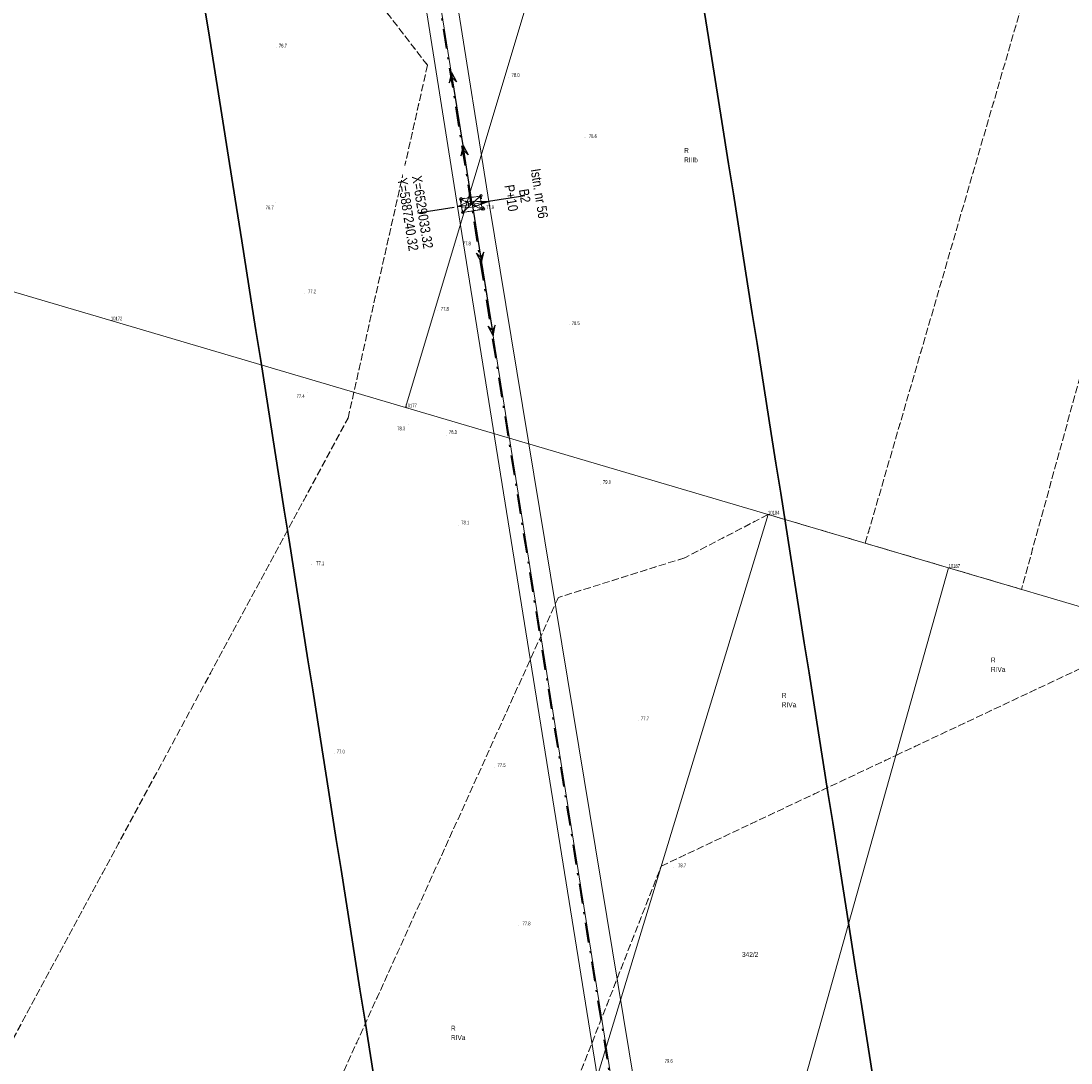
# Model space of a CAD drawing. Header units: metres. Extents: x 6524698 to 6533081, y 5883213 to 5896811.
# Tile 30 of 167: x 6528942 to 6529155, y 5887066 to 5887278. Entities that reach past the tile are written whole.
import ezdxf
from ezdxf.enums import TextEntityAlignment as Align

# ---------------------------------------------------------------- set-up
doc = ezdxf.new("R2010")
doc.units = ezdxf.units.M
doc.header["$MEASUREMENT"] = 0
for name, pattern in [('DASHDOT', [4, 2, -0.9, 0.2, -0.9]), ('mapa zasadnicza$0$219-500', [0]), ('mapa zasadnicza$0$egkk-500', [2, 1.5, -0.5]), ('mapa zasadnicza$0$egug-500', [1, 0.5, -0.5]), ('mapa zasadnicza$0$suep_wn_500', [0]), ('mapa zasadnicza$0$supp_500', [1, 0.5, -0.5])]:
    doc.linetypes.add(name, pattern=pattern)
doc.layers.get('0').update_dxf_attribs({"lineweight": 0})
doc.layers.add('@pomocnicza', color=3, linetype='Continuous', plot=False)
for name, color, linetype, lineweight in [('@Proj. słupy - blok', 1, 'Continuous', 15), ('@Proj. słupy - XY', 1, 'Continuous', 0), ('_trasa_os', 1, 'DASHDOT', 30), ('Sections span lengths and Marker Balls Plan', 7, 'Continuous', 0)]:
    doc.layers.add(name, color=color, linetype=linetype, lineweight=lineweight)
for name, color, linetype in [('@Proj. słupy - seria', 1, 'Continuous'), ('@Proj. słupy - wys.', 1, 'Continuous'), ('mapa zasadnicza$0$000 Inne (niezydentyfikowane)', 7, 'Continuous'), ('mapa zasadnicza$0$203-punkt graniczny', 7, 'Continuous'), ('mapa zasadnicza$0$203-punkt graniczny-Atr103', 7, 'Continuous'), ('mapa zasadnicza$0$203-punkt graniczny-Atr104', 7, 'Continuous'), ('mapa zasadnicza$0$209-oznaczenie konturu klasyfikacyjnego', 7, 'Continuous'), ('mapa zasadnicza$0$210-oznaczenie konturu użytku gruntowego', 7, 'Continuous'), ('mapa zasadnicza$0$211-numer działki ewidencyjnej', 7, 'Continuous'), ('mapa zasadnicza$0$217-kontur klasyfikacyjny', 7, 'Continuous'), ('mapa zasadnicza$0$218-kontur użytku gruntowego', 7, 'Continuous'), ('mapa zasadnicza$0$219-działka ewidencyjna', 7, 'Continuous'), ('mapa zasadnicza$0$pikieta naturalna', 7, 'Continuous'), ('mapa zasadnicza$0$pikieta naturalna-Atr2', 7, 'Continuous'), ('mapa zasadnicza$0$przewód elektroenergetyczny wysokiego napięcia', 7, 'Continuous'), ('mapa zasadnicza$0$słup przewodów napowietrznych', 7, 'Continuous')]:
    doc.layers.add(name, color=color, linetype=linetype)
doc.styles.add('mapa zasadnicza$0$STANDARD', font='Working1250', dxfattribs={"width": 0.75})
doc.styles.add('Opis', font='ARIALN.TTF')

# ---------------------------------------------------------------- blocks, each defined once
blk = doc.blocks.new('mapa zasadnicza$0$203')
at = {"linetype": 'Continuous', "lineweight": 0}
h = blk.add_hatch(color=0, dxfattribs=at)
edge = h.paths.add_edge_path()
edge.add_arc((0, 0), 0.045, 0, 360)
blk = doc.blocks.new('mapa zasadnicza$0$PW01')
at = {"linetype": 'Continuous', "lineweight": 13}
h = blk.add_hatch(color=0, dxfattribs=at)
edge = h.paths.add_edge_path()
edge.add_arc((0, 0), 0.045, 0, 360)
blk = doc.blocks.new('mapa zasadnicza$0$SM05')
at = {"color": 0, "linetype": 'Continuous', "lineweight": 13}
blk.add_circle((0, 0), 0.25, dxfattribs=at)
blk = doc.blocks.new('mapa zasadnicza$0$SUEP3')
at = {"color": 0, "linetype": 'Continuous'}
for p, q in [((0, 0), (12.003, 0)), ((12.003, 0), (10.003, 0.75)), ((10.003, 0.75), (11.003, 0)), ((12.003, 0), (10.003, -0.75)), ((11.003, 0), (10.003, -0.75)), ((12.003, 0), (27.003, 0)), ((27.003, 0), (25.003, 0.75)), ((25.003, 0.75), (26.003, 0)), ((27.003, 0), (25.003, -0.75)), ((26.003, 0), (25.003, -0.75))]:
    blk.add_line(p, q, dxfattribs=at)
blk = doc.blocks.new('*U2335')
at = {"layer": '@Proj. słupy - blok', "color": 0}
for points in [[(-0.48, -0.66), (-2.77, -0.44), (-0.66, 0.48)], [(0, 0), (-2.77, -0.44)], [(2.24, -1.03), (-2.24, 1.03), (-1.81, -1.67), (1.81, 1.67)], [(0, 0), (2.77, 0.44), (3.56, 0.57)], [(2.77, 0.44), (0.66, -0.48), (0.48, 0.66), (2.77, 0.44)], [(3.56, 0.57), (0.48, 0.66), (0.66, -0.48), (3.56, 0.57)]]:
    blk.add_lwpolyline(points, dxfattribs=at)
for points in [[(1.81, 1.67), (-2.24, 1.03), (-1.81, -1.67), (2.24, -1.03)], [(0.66, -0.48), (0.48, 0.66), (-0.66, 0.48), (-0.48, -0.66)]]:
    blk.add_lwpolyline(points, close=True, dxfattribs=at)
for centre, radius in [((-2.24, 1.03), 0.15), ((1.81, 1.67), 0.15), ((2.77, 0.44), 0.05), ((3.56, 0.57), 0.05), ((-2.77, -0.44), 0.05), ((-1.81, -1.67), 0.15), ((2.24, -1.03), 0.15)]:
    blk.add_circle(centre, radius, dxfattribs=at)
at = {"layer": '@Proj. słupy - seria', "color": 0, "insert": (10.86, 1.73), "char_height": 2, "attachment_point": 5, "rotation": 279.0387, "style": 'Opis', "bg_fill": 3, "box_fill_scale": 2.5, "bg_fill_color": 256, "bg_fill_transparency": 0}
blk.add_mtext_dynamic_manual_height_columns('B2', width=7, gutter_width=12.5, heights=[2.21], dxfattribs=at)
at = {"layer": '@Proj. słupy - XY', "color": 0, "linetype": 'Continuous', "insert": (-11.36, -1.81), "char_height": 2.5, "attachment_point": 5, "rotation": 279.0387, "style": 'Opis', "bg_fill": 3, "box_fill_scale": 1, "bg_fill_color": 256, "bg_fill_transparency": 0}
blk.add_mtext_dynamic_manual_height_columns('\\P', width=19.7098, gutter_width=5.34, heights=[5.63], dxfattribs=at)
at = {"layer": '@pomocnicza'}
for p, q in [((10.86, 1.73), (3.46, 0.55)), ((-10.86, -1.73), (-3.46, -0.55))]:
    blk.add_line(p, q, dxfattribs=at)
at = {"layer": '@Proj. słupy - seria', "color": 0, "style": 'Opis'}
blk.add_attdef('STAN', text='', height=2, rotation=279.0387, dxfattribs=at).set_placement((13.83, 2.2), align=Align.MIDDLE_CENTER)
at = {"layer": '@Proj. słupy - wys.', "color": 0, "insert": (8.1, 1.29), "char_height": 2, "attachment_point": 5, "rotation": 279.0387, "style": 'Opis'}
blk.add_mtext_dynamic_manual_height_columns('P+10', width=5.2482, gutter_width=12.5, heights=[-2.04], dxfattribs=at)
at = {"layer": '@Proj. słupy - XY', "color": 0, "linetype": 'Continuous', "style": 'Opis'}
for tag, p in [('Y', (-12.84, -2.04)), ('X', (-9.88, -1.57))]:
    blk.add_attdef(tag, text='', height=2, rotation=279.0387, dxfattribs=at).set_placement(p, align=Align.MIDDLE_CENTER)

msp = doc.modelspace()

# ---------------------------------------------------------------- linework, layer by layer
at = {"layer": '_trasa_os', "linetype": 'DASHDOT', "ltscale": 2}
msp.add_lwpolyline([(6529644.25, 5886257.506), (6529433.531, 5886354.176), (6529239.51, 5886504.082), (6529019.862, 5886673.787), (6529068.099, 5886815.315), (6529070.952, 5887003.68), (6529033.32, 5887240.317), (6528980.372, 5887573.115), (6528926.767, 5887910.52), (6528871.358, 5888257.413), (6528824.236, 5888552.869), (6528805.439, 5888820.887), (6528782.648, 5889143.114), (6528759.048, 5889475.999)], dxfattribs=at)
at = {"layer": 'mapa zasadnicza$0$000 Inne (niezydentyfikowane)', "color": 7, "linetype": 'Continuous', "lineweight": 35, "flags": 128}
for points in [[(6529013.613, 5887062.863), (6529012.654, 5887068.936), (6529011.695, 5887075.01), (6529010.736, 5887081.083), (6529009.777, 5887087.157), (6529008.818, 5887093.231), (6529007.859, 5887099.304), (6529006.9, 5887105.378), (6529005.941, 5887111.451), (6529004.982, 5887117.525), (6529004.023, 5887123.598), (6529003.064, 5887129.672), (6529002.105, 5887135.745), (6529001.146, 5887141.819), (6529000.187, 5887147.893), (6528999.228, 5887153.966), (6528998.269, 5887160.04), (6528997.31, 5887166.113), (6528996.351, 5887172.187), (6528995.392, 5887178.26), (6528994.433, 5887184.334), (6528993.474, 5887190.407), (6528992.515, 5887196.481), (6528991.556, 5887202.555), (6528990.597, 5887208.628), (6528989.638, 5887214.702), (6528988.679, 5887220.775), (6528987.72, 5887226.849), (6528986.766, 5887232.888), (6528985.412, 5887241.386), (6528984.053, 5887249.917), (6528982.693, 5887258.449), (6528981.334, 5887266.981), (6528979.975, 5887275.513), (6528978.615, 5887284.045)], [(6529080.088, 5887282.715), (6529081.448, 5887274.184), (6529082.807, 5887265.652), (6529084.166, 5887257.12), (6529085.531, 5887248.554), (6529086.496, 5887242.446), (6529087.455, 5887236.372), (6529088.414, 5887230.299), (6529089.373, 5887224.225), (6529090.332, 5887218.151), (6529091.291, 5887212.078), (6529092.25, 5887206.004), (6529093.209, 5887199.931), (6529094.168, 5887193.857), (6529095.127, 5887187.784), (6529096.086, 5887181.71), (6529097.045, 5887175.636), (6529098.004, 5887169.563), (6529098.963, 5887163.489), (6529099.922, 5887157.416), (6529100.881, 5887151.342), (6529101.84, 5887145.269), (6529102.799, 5887139.195), (6529103.758, 5887133.122), (6529104.717, 5887127.048), (6529105.676, 5887120.974), (6529106.635, 5887114.901), (6529107.594, 5887108.827), (6529108.553, 5887102.754), (6529109.512, 5887096.68), (6529110.471, 5887090.607), (6529111.43, 5887084.533), (6529112.389, 5887078.46), (6529113.348, 5887072.386), (6529114.307, 5887066.312), (6529115.266, 5887060.239)]]:
    msp.add_lwpolyline(points, dxfattribs=at)
at = {"layer": 'mapa zasadnicza$0$217-kontur klasyfikacyjny', "color": 92, "linetype": 'mapa zasadnicza$0$egkk-500', "lineweight": 18, "flags": 128}
for points in [[(6529024.44, 5887268.54), (6528945.52, 5887370.64)], [(6529113.24, 5887171.57), (6529153.41, 5887309.61)], [(6529008.31, 5887196.92), (6529024.44, 5887268.54)], [(6529157.89, 5887209.24), (6529144.94, 5887162.2)], [(6528938.42, 5887067.42), (6529008.31, 5887196.92)], [(6529093.53, 5887177.39), (6529076.62, 5887168.61)], [(6529113.24, 5887171.57), (6529093.53, 5887177.39)], [(6529130.15, 5887166.57), (6529113.24, 5887171.57)], [(6529076.62, 5887168.61), (6529050.98, 5887160.55)], [(6529144.94, 5887162.2), (6529130.15, 5887166.57)], [(6529050.98, 5887160.55), (6528991.5, 5887029.22)], [(6529119.46, 5887128.51), (6529156.56, 5887145.99)], [(6529071.84, 5887106.04), (6529119.46, 5887128.51)], [(6529036.67, 5887016.2), (6529071.84, 5887106.04)]]:
    msp.add_lwpolyline(points, dxfattribs=at)
at = {"layer": 'mapa zasadnicza$0$218-kontur użytku gruntowego', "color": 3, "linetype": 'mapa zasadnicza$0$egug-500', "lineweight": 18, "flags": 128}
for points in [[(6529024.44, 5887268.54), (6528945.52, 5887370.64)], [(6529113.24, 5887171.57), (6529153.41, 5887309.61)], [(6529008.31, 5887196.92), (6529024.44, 5887268.54)], [(6529157.89, 5887209.24), (6529144.94, 5887162.2)], [(6528938.42, 5887067.42), (6529008.31, 5887196.92)], [(6529093.53, 5887177.39), (6529076.62, 5887168.61)], [(6529113.24, 5887171.57), (6529093.53, 5887177.39)], [(6529130.15, 5887166.57), (6529113.24, 5887171.57)], [(6529076.62, 5887168.61), (6529050.98, 5887160.55)], [(6529144.94, 5887162.2), (6529130.15, 5887166.57)], [(6529050.98, 5887160.55), (6528991.5, 5887029.22)], [(6529119.46, 5887128.51), (6529156.56, 5887145.99)], [(6529071.84, 5887106.04), (6529119.46, 5887128.51)], [(6529036.67, 5887016.2), (6529071.84, 5887106.04)]]:
    msp.add_lwpolyline(points, dxfattribs=at)
at = {"layer": 'mapa zasadnicza$0$219-działka ewidencyjna', "color": 7, "linetype": 'mapa zasadnicza$0$219-500', "lineweight": 18, "flags": 128}
for points in [[(6529019.95, 5887199.13), (6529061.34, 5887337.05)], [(6528864.26, 5887245), (6528960.2, 5887216.78)], [(6528960.2, 5887216.78), (6529019.95, 5887199.13)], [(6529019.95, 5887199.13), (6529093.53, 5887177.39)], [(6529043.91, 5887014.16), (6529093.53, 5887177.39)], [(6529093.53, 5887177.39), (6529130.15, 5887166.57)], [(6529084.16, 5887002.79), (6529130.15, 5887166.57)], [(6529299.5, 5887116.54), (6529130.15, 5887166.57)]]:
    msp.add_lwpolyline(points, dxfattribs=at)
at = {"layer": 'mapa zasadnicza$0$przewód elektroenergetyczny wysokiego napięcia', "color": 1, "linetype": 'mapa zasadnicza$0$suep_wn_500', "lineweight": 18, "flags": 128}
for points in [[(6528980.5, 5887573.18), (6529033.53, 5887240.39)], [(6529033.53, 5887240.39), (6529071.09, 5887003.91)]]:
    msp.add_lwpolyline(points, dxfattribs=at)
at = {"layer": 'mapa zasadnicza$0$słup przewodów napowietrznych', "color": 7, "linetype": 'mapa zasadnicza$0$supp_500', "lineweight": 18, "flags": 128}
for points in [[(6529031.63, 5887238.71), (6529031.25, 5887241.45), (6529035.3, 5887242.06), (6529035.8, 5887239.4)], [(6529031.25, 5887241.45), (6529035.8, 5887239.4)], [(6529031.63, 5887238.71), (6529035.3, 5887242.06)], [(6529031.63, 5887238.71), (6529035.8, 5887239.4)]]:
    msp.add_lwpolyline(points, dxfattribs=at)

# ---------------------------------------------------------------- block references
at = {"layer": 'mapa zasadnicza$0$203-punkt graniczny', "color": 7, "linetype": 'Continuous', "lineweight": 18}
for p in [(6528960.2, 5887216.78), (6529019.95, 5887199.13), (6529093.53, 5887177.39), (6529130.15, 5887166.57)]:
    msp.add_blockref('mapa zasadnicza$0$203', p, dxfattribs=at)
at = {"layer": 'mapa zasadnicza$0$pikieta naturalna', "color": 7, "linetype": 'Continuous', "lineweight": 13}
for p, rotation in [((6528993.85, 5887272.23), 0.014), ((6529040.92, 5887266.15), 359.944), ((6529056.39, 5887253.81), 0.011), ((6528993.67, 5887240.67), 0.061), ((6529035.8, 5887239.4), 359.799), ((6529030.88, 5887231.93), 359.925), ((6528999.48, 5887222.28), 359.98), ((6529026.44, 5887218.79), 359.922), ((6529053.34, 5887215.84), 359.936), ((6529000.04, 5887202.16), 359.875), ((6529020.65, 5887195.57), 0.143), ((6529028.31, 5887193.4), 0.011), ((6529059.54, 5887183.53), 359.8380000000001), ((6529030.64, 5887175.23), 0.04399999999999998), ((6529000.88, 5887167.18), 0.05300000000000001), ((6529067.2, 5887135.57), 359.983), ((6529005.49, 5887128.91), 359.956), ((6529038.01, 5887126.13), 359.954), ((6529074.41, 5887105.79), 359.764), ((6529042.94, 5887094.05), 359.924)]:
    msp.add_blockref('mapa zasadnicza$0$PW01', p, dxfattribs=dict(at, rotation=rotation))
at = {"layer": 'mapa zasadnicza$0$przewód elektroenergetyczny wysokiego napięcia', "color": 1, "linetype": 'Continuous', "lineweight": 18}
for rotation in [99.054, 279.025]:
    msp.add_blockref('mapa zasadnicza$0$SUEP3', (6529033.53, 5887240.39), dxfattribs=dict(at, rotation=rotation))
at = {"layer": 'mapa zasadnicza$0$słup przewodów napowietrznych', "color": 7, "linetype": 'Continuous', "lineweight": 18}
for p in [(6529031.25, 5887241.45), (6529035.3, 5887242.06), (6529031.63, 5887238.71), (6529035.8, 5887239.4)]:
    msp.add_blockref('mapa zasadnicza$0$SM05', p, dxfattribs=at)

# ---------------------------------------------------------------- texts
at = {"layer": 'mapa zasadnicza$0$203-punkt graniczny-Atr103', "color": 7, "style": 'mapa zasadnicza$0$STANDARD', "width": 0.667}
for s, p in [('10172', (6528960.2, 5887216.78)), ('10177', (6529019.95, 5887199.13)), ('10187', (6529130.15, 5887166.57))]:
    msp.add_text(s, height=0.75, dxfattribs=at).set_placement(p)
at = {"layer": 'mapa zasadnicza$0$203-punkt graniczny-Atr104', "color": 7, "style": 'mapa zasadnicza$0$STANDARD', "width": 0.667}
msp.add_text('10184', height=0.75, dxfattribs=at).set_placement((6529093.53, 5887177.39))
at = {"layer": 'mapa zasadnicza$0$209-oznaczenie konturu klasyfikacyjnego', "color": 3, "linetype": 'Continuous', "lineweight": 18, "style": 'mapa zasadnicza$0$STANDARD', "width": 0.79}
for s, p in [('RIIIb', (6529076.49, 5887249.84)), ('RIVa', (6529138.74, 5887146.47)), ('RIVa', (6529096.31, 5887139.29)), ('RIVa', (6529029.2, 5887071.77))]:
    msp.add_text(s, height=1, dxfattribs=at).set_placement(p, align=Align.TOP_LEFT)
at = {"layer": 'mapa zasadnicza$0$210-oznaczenie konturu użytku gruntowego', "color": 3, "linetype": 'Continuous', "lineweight": 18, "style": 'mapa zasadnicza$0$STANDARD', "width": 0.79}
for p in [(6529076.49, 5887250.74), (6529138.74, 5887147.37), (6529096.31, 5887140.19), (6529029.2, 5887072.67)]:
    msp.add_text('R', height=1, dxfattribs=at).set_placement(p)
at = {"layer": 'mapa zasadnicza$0$211-numer działki ewidencyjnej', "color": 7, "linetype": 'Continuous', "lineweight": 18, "style": 'mapa zasadnicza$0$STANDARD', "width": 0.79}
msp.add_text('342/2', height=1, dxfattribs=at).set_placement((6529088.25, 5887087.64))
at = {"layer": 'mapa zasadnicza$0$pikieta naturalna-Atr2', "color": 7, "style": 'mapa zasadnicza$0$STANDARD', "width": 0.667}
for s, p in [('76.7', (6528994.29, 5887272.14)), ('78.0', (6529041.5, 5887266.18)), ('78.6', (6529057.17, 5887253.76)), ('76.7', (6528991.61, 5887239.31)), ('77.9', (6529036.33, 5887239.36)), ('77.8', (6529031.6, 5887232)), ('77.2', (6529000.2, 5887222.27)), ('77.8', (6529027.14, 5887218.74)), ('78.5', (6529053.7, 5887215.83)), ('77.4', (6528997.89, 5887201.05)), ('78.3', (6529018.3, 5887194.47)), ('78.3', (6529028.77, 5887193.75)), ('79.0', (6529060.03, 5887183.61)), ('78.1', (6529031.29, 5887175.38)), ('77.1', (6529001.86, 5887167.11)), ('77.7', (6529067.73, 5887135.62)), ('77.0', (6529006.03, 5887128.91)), ('77.5', (6529038.65, 5887126.18)), ('78.7', (6529075.27, 5887105.83)), ('77.8', (6529043.72, 5887094.04)), ('79.6', (6529072.56, 5887066.15))]:
    msp.add_text(s, height=0.75, dxfattribs=at).set_placement(p)

# ---------------------------------------------------------------- next in the draw order: block references
msp.add_blockref('*U2335', (6529033.32, 5887240.317)).add_auto_attribs({'STAN': 'Istn. nr 56', 'Y': 'Y=5887240.32', 'X': 'X=6529033.32'})

# ---------------------------------------------------------------- next in the draw order: linework, layer by layer
at = {"layer": 'Sections span lengths and Marker Balls Plan', "color": 1, "flags": 128}
for points in [[(6529643, 5886254.779), (6529431.358, 5886350.582), (6529237.798, 5886501.866), (6529015.745, 5886672.549), (6529065.143, 5886815.828), (6529068.458, 5887003.501), (6529030.555, 5887239.878), (6528977.607, 5887572.675), (6528924.002, 5887910.08), (6528868.593, 5888256.972), (6528821.256, 5888552.527), (6528802.646, 5888820.69), (6528779.855, 5889142.917), (6528756.255, 5889475.801)], [(6529645.501, 5886260.233), (6529435.239, 5886356.999), (6529241.711, 5886506.931), (6529021.682, 5886674.335), (6529071.055, 5886814.802), (6529075.939, 5887004.036), (6529036.876, 5887240.883), (6528983.927, 5887573.681), (6528930.322, 5887911.086), (6528874.913, 5888257.98), (6528827.216, 5888553.211), (6528809.03, 5888821.14), (6528786.24, 5889143.367), (6528762.639, 5889476.253)]]:
    msp.add_lwpolyline(points, dxfattribs=at)

doc.saveas('drawing.dxf')
